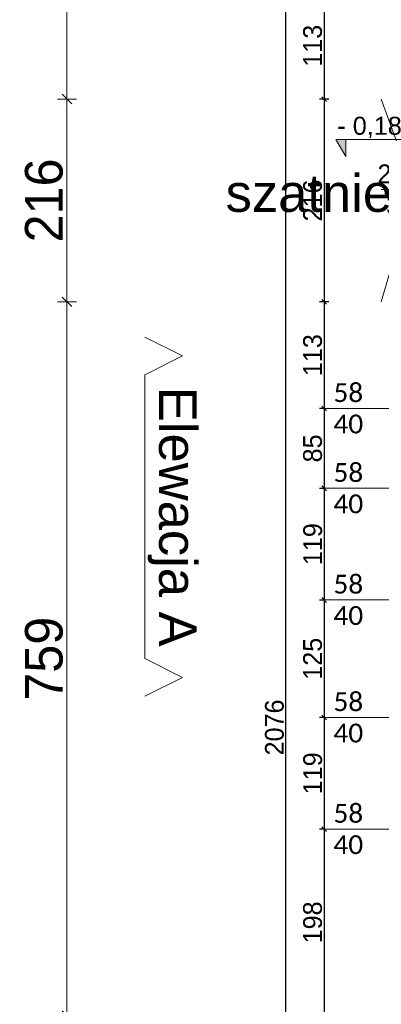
# Model space of a CAD drawing. Header units: millimetres. Extents: x 1962 to 3194, y -795 to -219.
# Tile 138 of 256: x 2511.61 to 2515.45, y -546.61 to -536.13. Entities that reach past the tile are written whole.
import ezdxf

# ---------------------------------------------------------------- set-up
doc = ezdxf.new("R2010")
doc.units = ezdxf.units.MM
doc.layers.get('0').update_dxf_attribs({"lineweight": 5})
doc.layers.get('Defpoints').update_dxf_attribs({"lineweight": 9})
for name, color, linetype, lineweight in [('A_obiekty kontenery opisy', 142, 'Continuous', 9), ('A_wymiary detale', 82, 'Continuous', 9), ('A_wyposażenie stolarka', 16, 'Continuous', 9)]:
    doc.layers.add(name, color=color, linetype=linetype, lineweight=lineweight)
doc.styles.get("Standard").update_dxf_attribs({"font": 'arial.ttf'})
doc.styles.add('wymiary pzt', font='txt')
doc.dimstyles.new('wymiary detale', dxfattribs={"dimtxt": 0.2, "dimasz": 0.05, "dimexe": 0.05, "dimexo": 0, "dimgap": 0.02, "dimtad": 1, "dimdec": 0, "dimlfac": 100, "dimzin": 0, "dimtxsty": 'wymiary pzt', "dimblk": 'OBLIQUE', "dimcen": 0.1, "dimdle": 0.05, "dimadec": 1, "dimazin": 0, "dimtfac": 1, "dimtmove": 0, "dimatfit": 3, "dimfxl": 0, "dimarcsym": 0})

# ---------------------------------------------------------------- blocks, each defined once
blk = doc.blocks.new('_Oblique')
at = {"color": 0, "linetype": 'ByBlock', "lineweight": -2}
blk.add_line((-0.5, -0.5), (0.5, 0.5), dxfattribs=at)
blk = doc.blocks.new('*D1342')
at = {"layer": 'A_obiekty kontenery opisy', "color": 0, "lineweight": -2}
for p, q in [((-15.74, -19.884), (-15.74, -12.09)), ((-15.64, -12.19), (-15.84, -12.19)), ((-15.64, -19.784), (-15.84, -19.784))]:
    blk.add_line(p, q, dxfattribs=at)
at = {"layer": 'Defpoints', "color": 0}
for p in [(-15.74, -12.19), (-12.396, -12.19), (-12.396, -19.784)]:
    blk.add_point(p, dxfattribs=at)
at = {"layer": 'A_obiekty kontenery opisy', "color": 0, "lineweight": -2, "xscale": 0.1, "yscale": 0.1, "zscale": 0.1}
for p, rotation in [((-15.74, -12.19), 90), ((-15.74, -19.784), 270)]:
    blk.add_blockref('_Oblique', p, dxfattribs=dict(at, rotation=rotation))
at = {"layer": 'A_obiekty kontenery opisy', "color": 0, "insert": (-15.984, -15.987), "char_height": 0.4, "attachment_point": 5, "rotation": 90, "style": 'wymiary pzt'}
blk.add_mtext('759', dxfattribs=at)
blk = doc.blocks.new('*D1343')
at = {"layer": 'A_obiekty kontenery opisy', "color": 0, "lineweight": -2}
for p, q in [((-15.74, -12.29), (-15.74, -9.932)), ((-15.64, -10.032), (-15.84, -10.032)), ((-15.64, -12.19), (-15.84, -12.19))]:
    blk.add_line(p, q, dxfattribs=at)
at = {"layer": 'Defpoints', "color": 0}
for p in [(-15.74, -10.032), (-12.396, -10.032), (-12.396, -12.19)]:
    blk.add_point(p, dxfattribs=at)
at = {"layer": 'A_obiekty kontenery opisy', "color": 0, "lineweight": -2, "xscale": 0.1, "yscale": 0.1, "zscale": 0.1}
for p, rotation in [((-15.74, -10.032), 90), ((-15.74, -12.19), 270)]:
    blk.add_blockref('_Oblique', p, dxfattribs=dict(at, rotation=rotation))
at = {"layer": 'A_obiekty kontenery opisy', "color": 0, "insert": (-15.984, -11.111), "char_height": 0.4, "attachment_point": 5, "rotation": 90, "style": 'wymiary pzt'}
blk.add_mtext('216', dxfattribs=at)
blk = doc.blocks.new('*D1344')
at = {"layer": 'A_obiekty kontenery opisy', "color": 0, "lineweight": -2}
for p, q in [((-15.74, -10.132), (-15.74, -6.238)), ((-15.64, -6.338), (-15.84, -6.338)), ((-15.64, -10.032), (-15.84, -10.032))]:
    blk.add_line(p, q, dxfattribs=at)
at = {"layer": 'Defpoints', "color": 0}
for p in [(-15.74, -6.338), (-14.954, -6.338), (-12.396, -10.032)]:
    blk.add_point(p, dxfattribs=at)
at = {"layer": 'A_obiekty kontenery opisy', "color": 0, "lineweight": -2, "xscale": 0.1, "yscale": 0.1, "zscale": 0.1}
for p, rotation in [((-15.74, -6.338), 90), ((-15.74, -10.032), 270)]:
    blk.add_blockref('_Oblique', p, dxfattribs=dict(at, rotation=rotation))
at = {"layer": 'A_obiekty kontenery opisy', "color": 0, "insert": (-15.984, -8.185), "char_height": 0.4, "attachment_point": 5, "rotation": 90, "style": 'wymiary pzt'}
blk.add_mtext('369', dxfattribs=at)
blk = doc.blocks.new('*D804')
at = {"layer": 'A_wymiary detale', "color": 0, "lineweight": -2}
for p, q in [((2516.475, -538.942), (2516.475, -539.198)), ((2516.294, -539.421), (2516.294, -539.085)), ((2516.244, -539.135), (2516.344, -539.135)), ((2516.475, -539.198), (2516.294, -539.253)), ((2516.244, -539.371), (2516.344, -539.371))]:
    blk.add_line(p, q, dxfattribs=at)
at = {"layer": 'Defpoints', "color": 0}
for p in [(2515.452, -539.135), (2516.294, -539.135), (2515.688, -539.371)]:
    blk.add_point(p, dxfattribs=at)
at = {"layer": 'A_wymiary detale', "color": 0, "lineweight": -2, "xscale": 0.05, "yscale": 0.05, "zscale": 0.05}
for p, rotation in [((2516.294, -539.135), 90), ((2516.294, -539.371), 270)]:
    blk.add_blockref('_Oblique', p, dxfattribs=dict(at, rotation=rotation))
at = {"layer": 'A_wymiary detale', "color": 0, "insert": (2516.354, -539.07), "char_height": 0.2, "attachment_point": 5, "rotation": 90, "style": 'wymiary pzt'}
blk.add_mtext('24', dxfattribs=at)
blk = doc.blocks.new('*D805')
at = {"layer": 'A_wymiary detale', "color": 0, "lineweight": -2}
for p, q in [((2516.645, -536.432), (2516.645, -536.689)), ((2516.244, -536.741), (2516.344, -536.741)), ((2516.645, -536.689), (2516.294, -536.859)), ((2516.294, -537.027), (2516.294, -536.691)), ((2516.244, -536.977), (2516.344, -536.977))]:
    blk.add_line(p, q, dxfattribs=at)
at = {"layer": 'Defpoints', "color": 0}
for p in [(2515.688, -536.741), (2516.294, -536.741), (2515.452, -536.977)]:
    blk.add_point(p, dxfattribs=at)
at = {"layer": 'A_wymiary detale', "color": 0, "lineweight": -2, "xscale": 0.05, "yscale": 0.05, "zscale": 0.05}
for p, rotation in [((2516.294, -536.741), 90), ((2516.294, -536.977), 270)]:
    blk.add_blockref('_Oblique', p, dxfattribs=dict(at, rotation=rotation))
at = {"layer": 'A_wymiary detale', "color": 0, "insert": (2516.524, -536.561), "char_height": 0.2, "attachment_point": 5, "rotation": 90, "style": 'wymiary pzt'}
blk.add_mtext('24', dxfattribs=at)
blk = doc.blocks.new('*D905')
at = {"layer": 'A_wymiary detale', "color": 0, "lineweight": -2}
for p, q in [((2514.488, -533.283), (2514.388, -533.283)), ((2514.438, -554.093), (2514.438, -533.233)), ((2514.488, -554.043), (2514.388, -554.043))]:
    blk.add_line(p, q, dxfattribs=at)
at = {"layer": 'Defpoints', "color": 0}
for p in [(2514.438, -533.283), (2515.452, -533.283), (2515.452, -554.043)]:
    blk.add_point(p, dxfattribs=at)
at = {"layer": 'A_wymiary detale', "color": 0, "lineweight": -2, "xscale": 0.05, "yscale": 0.05, "zscale": 0.05}
for p, rotation in [((2514.438, -533.283), 90), ((2514.438, -554.043), 270)]:
    blk.add_blockref('_Oblique', p, dxfattribs=dict(at, rotation=rotation))
at = {"layer": 'A_wymiary detale', "color": 0, "insert": (2514.316, -543.663), "char_height": 0.2, "attachment_point": 5, "rotation": 90, "style": 'wymiary pzt'}
blk.add_mtext('2076', dxfattribs=at)
blk = doc.blocks.new('*D985')
at = {"layer": 'A_wymiary detale', "color": 0, "lineweight": -2}
for p, q in [((2514.848, -535.843), (2514.794, -535.843)), ((2514.844, -535.793), (2514.844, -537.027)), ((2514.894, -536.977), (2514.794, -536.977))]:
    blk.add_line(p, q, dxfattribs=at)
at = {"layer": 'Defpoints', "color": 0}
for p in [(2514.848, -535.843), (2514.844, -536.977), (2515.452, -536.977)]:
    blk.add_point(p, dxfattribs=at)
at = {"layer": 'A_wymiary detale', "color": 0, "lineweight": -2, "xscale": 0.05, "yscale": 0.05, "zscale": 0.05}
for p, rotation in [((2514.844, -535.843), 90), ((2514.844, -536.977), 270)]:
    blk.add_blockref('_Oblique', p, dxfattribs=dict(at, rotation=rotation))
at = {"layer": 'A_wymiary detale', "color": 0, "insert": (2514.722, -536.41), "char_height": 0.2, "attachment_point": 5, "rotation": 90, "style": 'wymiary pzt'}
blk.add_mtext('113', dxfattribs=at)
blk = doc.blocks.new('*D986')
at = {"layer": 'A_wymiary detale', "color": 0, "lineweight": -2}
for p, q in [((2514.894, -536.977), (2514.794, -536.977)), ((2514.844, -536.927), (2514.844, -539.185)), ((2514.894, -539.135), (2514.794, -539.135))]:
    blk.add_line(p, q, dxfattribs=at)
at = {"layer": 'Defpoints', "color": 0}
for p in [(2515.452, -536.977), (2514.844, -539.135), (2515.452, -539.135)]:
    blk.add_point(p, dxfattribs=at)
at = {"layer": 'A_wymiary detale', "color": 0, "lineweight": -2, "xscale": 0.05, "yscale": 0.05, "zscale": 0.05}
for p, rotation in [((2514.844, -536.977), 90), ((2514.844, -539.135), 270)]:
    blk.add_blockref('_Oblique', p, dxfattribs=dict(at, rotation=rotation))
at = {"layer": 'A_wymiary detale', "color": 0, "insert": (2514.722, -538.056), "char_height": 0.2, "attachment_point": 5, "rotation": 90, "style": 'wymiary pzt'}
blk.add_mtext('216', dxfattribs=at)
blk = doc.blocks.new('*D987')
at = {"layer": 'A_wymiary detale', "color": 0, "lineweight": -2}
for p, q in [((2514.844, -539.085), (2514.844, -540.319)), ((2514.894, -539.135), (2514.794, -539.135)), ((2514.848, -540.269), (2514.794, -540.269))]:
    blk.add_line(p, q, dxfattribs=at)
at = {"layer": 'Defpoints', "color": 0}
for p in [(2515.452, -539.135), (2514.844, -540.269), (2514.848, -540.269)]:
    blk.add_point(p, dxfattribs=at)
at = {"layer": 'A_wymiary detale', "color": 0, "lineweight": -2, "xscale": 0.05, "yscale": 0.05, "zscale": 0.05}
for p, rotation in [((2514.844, -539.135), 90), ((2514.844, -540.269), 270)]:
    blk.add_blockref('_Oblique', p, dxfattribs=dict(at, rotation=rotation))
at = {"layer": 'A_wymiary detale', "color": 0, "insert": (2514.722, -539.702), "char_height": 0.2, "attachment_point": 5, "rotation": 90, "style": 'wymiary pzt'}
blk.add_mtext('113', dxfattribs=at)
blk = doc.blocks.new('*D988')
at = {"layer": 'A_wymiary detale', "color": 0, "lineweight": -2}
for p, q in [((2514.844, -540.219), (2514.844, -541.169)), ((2514.848, -540.269), (2514.794, -540.269)), ((2514.848, -541.119), (2514.794, -541.119))]:
    blk.add_line(p, q, dxfattribs=at)
at = {"layer": 'Defpoints', "color": 0}
for p in [(2514.848, -540.269), (2514.844, -541.119), (2514.848, -541.119)]:
    blk.add_point(p, dxfattribs=at)
at = {"layer": 'A_wymiary detale', "color": 0, "lineweight": -2, "xscale": 0.05, "yscale": 0.05, "zscale": 0.05}
for p, rotation in [((2514.844, -540.269), 90), ((2514.844, -541.119), 270)]:
    blk.add_blockref('_Oblique', p, dxfattribs=dict(at, rotation=rotation))
at = {"layer": 'A_wymiary detale', "color": 0, "insert": (2514.722, -540.694), "char_height": 0.2, "attachment_point": 5, "rotation": 90, "style": 'wymiary pzt'}
blk.add_mtext('85', dxfattribs=at)
blk = doc.blocks.new('*D989')
at = {"layer": 'A_wymiary detale', "color": 0, "lineweight": -2}
for p, q in [((2514.844, -541.069), (2514.844, -542.357)), ((2514.848, -541.119), (2514.794, -541.119)), ((2514.848, -542.307), (2514.794, -542.307))]:
    blk.add_line(p, q, dxfattribs=at)
at = {"layer": 'Defpoints', "color": 0}
for p in [(2514.848, -541.119), (2514.844, -542.307), (2514.848, -542.307)]:
    blk.add_point(p, dxfattribs=at)
at = {"layer": 'A_wymiary detale', "color": 0, "lineweight": -2, "xscale": 0.05, "yscale": 0.05, "zscale": 0.05}
for p, rotation in [((2514.844, -541.119), 90), ((2514.844, -542.307), 270)]:
    blk.add_blockref('_Oblique', p, dxfattribs=dict(at, rotation=rotation))
at = {"layer": 'A_wymiary detale', "color": 0, "insert": (2514.723, -541.713), "char_height": 0.2, "attachment_point": 5, "rotation": 90, "style": 'wymiary pzt'}
blk.add_mtext('119', dxfattribs=at)
blk = doc.blocks.new('*D990')
at = {"layer": 'A_wymiary detale', "color": 0, "lineweight": -2}
for p, q in [((2514.848, -542.307), (2514.794, -542.307)), ((2514.844, -542.257), (2514.844, -543.607)), ((2514.848, -543.557), (2514.794, -543.557))]:
    blk.add_line(p, q, dxfattribs=at)
at = {"layer": 'Defpoints', "color": 0}
for p in [(2514.848, -542.307), (2514.844, -543.557), (2514.848, -543.557)]:
    blk.add_point(p, dxfattribs=at)
at = {"layer": 'A_wymiary detale', "color": 0, "lineweight": -2, "xscale": 0.05, "yscale": 0.05, "zscale": 0.05}
for p, rotation in [((2514.844, -542.307), 90), ((2514.844, -543.557), 270)]:
    blk.add_blockref('_Oblique', p, dxfattribs=dict(at, rotation=rotation))
at = {"layer": 'A_wymiary detale', "color": 0, "insert": (2514.722, -542.932), "char_height": 0.2, "attachment_point": 5, "rotation": 90, "style": 'wymiary pzt'}
blk.add_mtext('125', dxfattribs=at)
blk = doc.blocks.new('*D991')
at = {"layer": 'A_wymiary detale', "color": 0, "lineweight": -2}
for p, q in [((2514.848, -543.557), (2514.794, -543.557)), ((2514.844, -543.507), (2514.844, -544.795)), ((2514.848, -544.745), (2514.794, -544.745))]:
    blk.add_line(p, q, dxfattribs=at)
at = {"layer": 'Defpoints', "color": 0}
for p in [(2514.848, -543.557), (2514.844, -544.745), (2514.848, -544.745)]:
    blk.add_point(p, dxfattribs=at)
at = {"layer": 'A_wymiary detale', "color": 0, "lineweight": -2, "xscale": 0.05, "yscale": 0.05, "zscale": 0.05}
for p, rotation in [((2514.844, -543.557), 90), ((2514.844, -544.745), 270)]:
    blk.add_blockref('_Oblique', p, dxfattribs=dict(at, rotation=rotation))
at = {"layer": 'A_wymiary detale', "color": 0, "insert": (2514.723, -544.151), "char_height": 0.2, "attachment_point": 5, "rotation": 90, "style": 'wymiary pzt'}
blk.add_mtext('119', dxfattribs=at)
blk = doc.blocks.new('*D992')
at = {"layer": 'A_wymiary detale', "color": 0, "lineweight": -2}
for p, q in [((2514.848, -544.745), (2514.794, -544.745)), ((2514.844, -544.695), (2514.844, -546.779)), ((2514.894, -546.729), (2514.794, -546.729))]:
    blk.add_line(p, q, dxfattribs=at)
at = {"layer": 'Defpoints', "color": 0}
for p in [(2514.848, -544.745), (2514.844, -546.729), (2515.452, -546.729)]:
    blk.add_point(p, dxfattribs=at)
at = {"layer": 'A_wymiary detale', "color": 0, "lineweight": -2, "xscale": 0.05, "yscale": 0.05, "zscale": 0.05}
for p, rotation in [((2514.844, -544.745), 90), ((2514.844, -546.729), 270)]:
    blk.add_blockref('_Oblique', p, dxfattribs=dict(at, rotation=rotation))
at = {"layer": 'A_wymiary detale', "color": 0, "insert": (2514.722, -545.737), "char_height": 0.2, "attachment_point": 5, "rotation": 90, "style": 'wymiary pzt'}
blk.add_mtext('198', dxfattribs=at)
blk = doc.blocks.new('zw$F2F7')
at = {"layer": 'A_wymiary detale'}
h = blk.add_hatch(color=256, dxfattribs=at)
h.dxf.hatch_style = 1
h.paths.add_polyline_path([(-0.134, 0.226), (0, 0), (0, 0.226)])
blk.add_lwpolyline([(0.862, 0.226), (-0.134, 0.226), (0, 0), (0, 0.226)], dxfattribs=at)
blk = doc.blocks.new('zw$EC30')
at = {"layer": 'A_obiekty kontenery opisy'}
blk.add_lwpolyline([(-14.911, -12.566), (-14.511, -12.766), (-14.911, -12.966), (-14.911, -15.986), (-14.511, -16.186), (-14.911, -16.386)], dxfattribs=at)
at = {"layer": 'A_wyposażenie stolarka'}
for p, q in [((-12.208, -13.324), (-13, -13.324)), ((-12.208, -14.174), (-13, -14.174)), ((-12.208, -15.362), (-13, -15.362)), ((-12.208, -16.612), (-13, -16.612)), ((-12.208, -17.8), (-13, -17.8))]:
    blk.add_line(p, q, dxfattribs=at)
at = {"layer": 'A_obiekty kontenery opisy', "insert": (-12.251, -11.093), "char_height": 0.4, "width": 5.866, "attachment_point": 5}
blk.add_mtext('szatnie drużyn', dxfattribs=at)
at = {"layer": 'A_obiekty kontenery opisy', "insert": (-14.621, -14.476), "char_height": 0.4, "width": 5.866, "attachment_point": 5, "rotation": 270}
blk.add_mtext('Elewacja A', dxfattribs=at)
at = {"layer": 'A_wyposażenie stolarka', "char_height": 0.2, "width": 0.48835, "attachment_point": 5, "style": 'wymiary pzt'}
for insert in [(-12.747, -13.324), (-12.747, -14.174), (-12.747, -15.362), (-12.747, -16.612), (-12.747, -17.8)]:
    blk.add_mtext('{\\fCalibri|b0|i0|c238|p34;58}\\P{\\fCalibri|b0|i0|c238|p34;40}', dxfattribs=dict(at, insert=insert))
at = {"layer": 'A_obiekty kontenery opisy'}
for base, p1, p2, picture, middle in [((-15.74, -6.338), (-12.396, -10.032), (-14.954, -6.338), '*D1344', (-15.984, -8.185)), ((-15.74, -10.032), (-12.396, -12.19), (-12.396, -10.032), '*D1343', (-15.984, -11.111)), ((-15.74, -12.19), (-12.396, -19.784), (-12.396, -12.19), '*D1342', (-15.984, -15.987))]:
    dim = blk.add_linear_dim(base=base, p1=p1, p2=p2, angle=90, dimstyle='wymiary detale', override={"dimscale": 2, "dimblk": 'Oblique'}, dxfattribs=at)
    dim.commit()
    dim.dimension.update_dxf_attribs({"geometry": picture, "text_midpoint": middle})

msp = doc.modelspace()

# ---------------------------------------------------------------- linework, layer by layer
at = {"layer": 'A_wymiary detale'}
for points in [[(2515.4523, -536.9766), (2515.8023, -537.9406), (2515.4523, -539.1346)], [(2515.4523, -537.9406), (2515.8023, -537.9406)]]:
    msp.add_lwpolyline(points, dxfattribs=at)

# ---------------------------------------------------------------- block references
msp.add_blockref('zw$EC30', (2527.8483, -526.9446))
at = {"layer": 'A_wymiary detale', "xscale": 0.8, "yscale": 0.8, "zscale": 0.8}
msp.add_blockref('zw$F2F7', (2515.0764, -537.588), dxfattribs=at)

# ---------------------------------------------------------------- texts
at = {"layer": 'A_wymiary detale', "insert": (2514.9847, -537.2792), "char_height": 0.192, "width": 1.237928, "attachment_point": 4}
msp.add_mtext('- 0,18', dxfattribs=at)
at = {"layer": 'A_wymiary detale', "insert": (2515.6273, -537.9406), "char_height": 0.2, "width": 0.35, "attachment_point": 5, "style": 'wymiary pzt'}
msp.add_mtext('2x9\\P{\\fBahnschrift Condensed|b0|i0|c238|p34;\\W0.79733; }35', dxfattribs=at)

# ---------------------------------------------------------------- dimensions: what is measured, and where the dimension line sits
at = {"layer": 'A_wymiary detale'}
dim = msp.add_aligned_dim(p1=(2515.4523, -554.0426), p2=(2515.4523, -533.2826), distance=1.014, dimstyle='wymiary detale', dxfattribs=at)
dim.commit()
dim.dimension.update_dxf_attribs({"geometry": '*D905', "text_midpoint": (2514.3162, -543.6626)})
for base, p1, p2, angle, picture, middle in [((2514.8444, -536.9766), (2514.8481, -535.8426), (2515.4523, -536.9766), 270, '*D985', (2514.7223, -536.4096)), ((2514.8444, -539.1346), (2515.4523, -536.9766), (2515.4523, -539.1346), 270, '*D986', (2514.7223, -538.0556)), ((2516.2942, -539.1346), (2515.6883, -539.3706), (2515.4523, -539.1346), 90, '*D804', (2516.3542, -539.1783)), ((2514.8444, -540.2686), (2515.4523, -539.1346), (2514.8481, -540.2686), 270, '*D987', (2514.7223, -539.7016)), ((2514.8444, -541.1186), (2514.8481, -540.2686), (2514.8481, -541.1186), 270, '*D988', (2514.7223, -540.6936)), ((2514.8444, -542.3066), (2514.8481, -541.1186), (2514.8481, -542.3066), 270, '*D989', (2514.7234, -541.7126)), ((2514.8444, -543.5566), (2514.8481, -542.3066), (2514.8481, -543.5566), 270, '*D990', (2514.7223, -542.9316)), ((2514.8444, -544.7446), (2514.8481, -543.5566), (2514.8481, -544.7446), 270, '*D991', (2514.7234, -544.1506)), ((2514.8444, -546.7286), (2514.8481, -544.7446), (2515.4523, -546.7286), 270, '*D992', (2514.7223, -545.7366))]:
    dim = msp.add_linear_dim(base=base, p1=p1, p2=p2, angle=angle, dimstyle='wymiary detale', override={"dimtmove": 1}, dxfattribs=at)
    dim.commit()
    dim.dimension.update_dxf_attribs({"geometry": picture, "text_midpoint": middle})
dim = msp.add_linear_dim(base=(2516.2942, -536.7406), p1=(2515.4523, -536.9766), p2=(2515.6883, -536.7406), angle=90, dimstyle='wymiary detale', override={"dimtmove": 1}, dxfattribs=at)
dim.commit()
dim.dimension.update_dxf_attribs({"geometry": '*D805', "text_midpoint": (2516.6452, -536.6691), "dimtype": 160})

doc.saveas('drawing.dxf')
